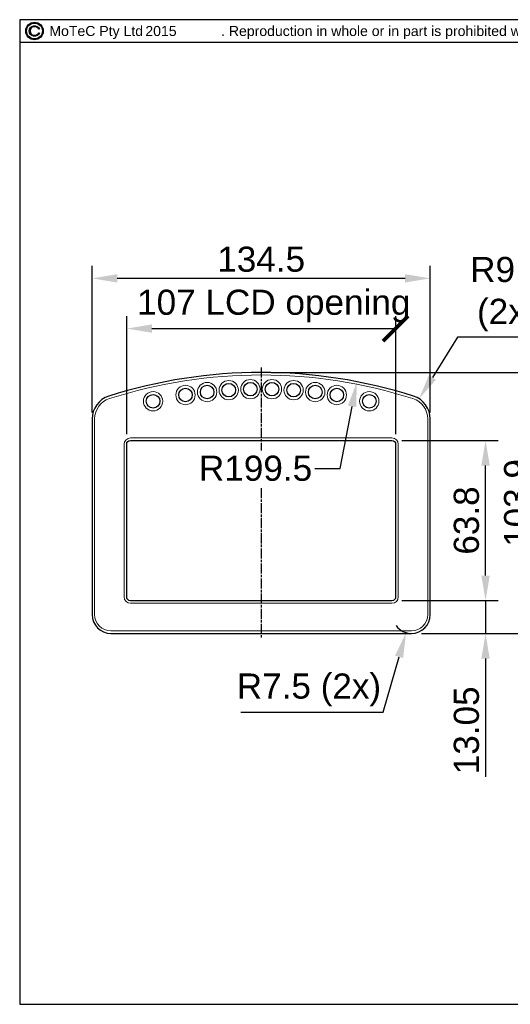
# Model space of a CAD drawing. Extents: x 0 to 283, y 0 to 196.
# Tile 1 of 30: x 0 to 98, y 0 to 196. Entities that reach past the tile are written whole.
import ezdxf
from ezdxf.enums import TextEntityAlignment as Align

# ---------------------------------------------------------------- set-up
doc = ezdxf.new("R2010")
doc.units = 0
doc.linetypes.add('CENTER', pattern=[12, 8, -1, 2, -1])
doc.layers.get('0').update_dxf_attribs({"linetype": 'CONTINUOUS'})
doc.layers.get('DEFPOINTS').update_dxf_attribs({"linetype": 'CONTINUOUS'})
for name, color, linetype in [('BORDER', 3, 'CONTINUOUS'), ('BORDERTEXT', 7, 'CONTINUOUS'), ('CTR', 7, 'CENTER'), ('DIM', 7, 'CONTINUOUS'), ('OL', 1, 'CONTINUOUS')]:
    doc.layers.add(name, color=color, linetype=linetype)
doc.layers.add('OL2', color=7, linetype='CONTINUOUS', lineweight=13)
doc.styles.add('SANSSERIF', font='sanss___.ttf')
doc.dimstyles.new('ISO-25$0', dxfattribs={"dimtxt": 2.5, "dimasz": 2.5, "dimexe": 1.25, "dimexo": 1, "dimgap": 0.6, "dimtad": 1, "dimdec": 1, "dimzin": 9, "dimdsep": 46, "dimtxsty": 'SANSSERIF', "dimcen": 0.75, "dimadec": 1, "dimazin": 0, "dimtfac": 1, "dimtdec": 1, "dimtmove": 0, "dimatfit": 3, "dimfxl": 1, "dimarcsym": 0})
doc.dimstyles.new('ISO-25$4', dxfattribs={"dimtxt": 2.5, "dimasz": 2.5, "dimexe": 1.25, "dimexo": 1, "dimgap": 0.6, "dimtad": 1, "dimtih": 1, "dimtoh": 1, "dimdec": 1, "dimlfac": 4, "dimzin": 1, "dimdsep": 46, "dimtxsty": 'SANSSERIF', "dimcen": 0, "dimadec": 1, "dimazin": 0, "dimtfac": 1, "dimtdec": 1, "dimtofl": 0, "dimtmove": 0, "dimatfit": 3, "dimfxl": 1, "dimarcsym": 0})

# ---------------------------------------------------------------- blocks, each defined once
blk = doc.blocks.new('C_Copyright_logo-a')
blk.add_lwpolyline([(0.89, 0.4, 4.655546), (0.89, -0.4), (1.1, -0.4, -5.694743), (1.1, 0.4)], format="xyb", close=True)
for radius in [1.97, 1.77]:
    blk.add_circle((0, 0), radius)
blk = doc.blocks.new('Prof-A4_Motec_Mech_No-Billhead')
at = {"layer": 'BORDER'}
blk.add_lwpolyline([(0, 0), (283, 0), (283, 196), (0, 196)], close=True, dxfattribs=at)
blk.add_lwpolyline([(0, 191.5), (151.5, 191.5), (151.5, 196)], dxfattribs=at)
at = {"layer": 'BORDER', "xscale": 0.8864939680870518, "yscale": 0.8864939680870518, "zscale": 0.8864939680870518}
blk.add_blockref('C_Copyright_logo-a', (2.95, 193.75), dxfattribs=at)
at = {"layer": 'BORDER', "style": 'SANSSERIF'}
blk.add_text('MoTeC Pty Ltd                    . Reproduction in whole or in part is prohibited without written approval from MoTeC Pty Ltd.', height=2, dxfattribs=at).set_placement((5.9, 193.75), align=Align.MIDDLE_LEFT)
at = {"layer": 'BORDERTEXT', "style": 'SANSSERIF', "flags": 4}
blk.add_attdef('2011', (24.99, 192.75), '', height=2, dxfattribs=at)
at = {"layer": 'BORDERTEXT', "style": 'SANSSERIF'}
blk.add_attdef('-2011', (31.82, 192.75), '', height=2, dxfattribs=at)
at = {"layer": 'BORDERTEXT', "style": 'SANSSERIF', "flags": 4}
for tag, p in [('0.15', (214.38, 18.75)), ('0.5%%D', (229.57, 18.75))]:
    blk.add_attdef(tag, text='', height=2.5, dxfattribs=at).set_placement(p, align=Align.MIDDLE_LEFT)
blk.add_attdef('1:2', text='', height=2.5, dxfattribs=at).set_placement((252.64, 18.75), align=Align.MIDDLE)
at = {"layer": 'BORDERTEXT', "style": 'SANSSERIF'}
for tag, height, p in [('TITLE', 3, (193, 11.25)), ('1of1', 2.5, (248, 5.2)), ('SPU88888', 3.5, (270.5, 5.2)), ('22.12.2011', 2.5, (159.4, 3.75)), ('INT', 2.5, (213.24, 3.75)), ('A', 2.5, (232.48, 3.75))]:
    blk.add_attdef(tag, text='', height=height, dxfattribs=at).set_placement(p, align=Align.MIDDLE)
blk.add_attdef('KMH', text='', height=2.5, dxfattribs=at).set_placement((186.53, 3.75), align=Align.MIDDLE_LEFT)
blk = doc.blocks.new('*D10')
at = {"layer": 'DEFPOINTS', "color": 0, "transparency": 16777216}
for p in [(14.4, 144.51), (14.4, 116.53), (81.65, 116.53)]:
    blk.add_point(p, dxfattribs=at)
at = {"layer": 'DIM', "color": 0, "lineweight": -2, "transparency": 16777216}
for p, q in [((14.4, 117.78), (14.4, 147.01)), ((81.65, 117.78), (81.65, 147.01)), ((76.65, 144.51), (19.4, 144.51))]:
    blk.add_line(p, q, dxfattribs=at)
at = {"layer": 'DIM', "color": 0, "transparency": 16777216}
for points in [[(19.4, 145.34), (19.4, 143.68), (14.4, 144.51)], [(76.65, 145.34), (76.65, 143.68), (81.65, 144.51)]]:
    blk.add_solid(points, dxfattribs=at)
at = {"layer": 'DIM', "color": 0, "transparency": 16777216, "insert": (48.03, 148.29), "char_height": 5, "attachment_point": 5, "style": 'SANSSERIF'}
blk.add_mtext('134.5', dxfattribs=at)
blk = doc.blocks.new('_ArchTick')
at = {"color": 0, "linetype": 'ByBlock', "const_width": 0.15}
blk.add_lwpolyline([(-0.5, -0.5), (0.5, 0.5)], dxfattribs=at)
blk = doc.blocks.new('*D11')
at = {"layer": 'DEFPOINTS', "color": 0, "transparency": 16777216}
for p in [(74.78, 134.51), (21.28, 111.5), (74.78, 111.5)]:
    blk.add_point(p, dxfattribs=at)
at = {"layer": 'DIM', "color": 0, "lineweight": -2, "transparency": 16777216}
for p, q in [((21.28, 113.5), (21.28, 137.01)), ((74.78, 113.5), (74.78, 137.01)), ((26.28, 134.51), (74.78, 134.51))]:
    blk.add_line(p, q, dxfattribs=at)
at = {"layer": 'DIM', "color": 0, "transparency": 16777216}
blk.add_solid([(26.28, 135.34), (26.28, 133.68), (21.28, 134.51)], dxfattribs=at)
at = {"layer": 'DIM', "color": 0, "lineweight": -2, "transparency": 16777216, "xscale": 5, "yscale": 5, "zscale": 5}
blk.add_blockref('_ArchTick', (74.78, 134.51), dxfattribs=at)
at = {"layer": 'DIM', "color": 0, "transparency": 16777216, "insert": (50.53, 139), "char_height": 5, "attachment_point": 5, "style": 'SANSSERIF'}
blk.add_mtext('107 LCD opening', dxfattribs=at)
blk = doc.blocks.new('*D12')
at = {"layer": 'DEFPOINTS', "color": 0, "transparency": 16777216}
for p in [(74.03, 80.35), (77.9, 73.82), (92.65, 73.82)]:
    blk.add_point(p, dxfattribs=at)
at = {"layer": 'DIM', "color": 0, "lineweight": -2, "transparency": 16777216}
for p, q in [((92.65, 85.35), (92.65, 90.35)), ((76.03, 80.35), (95.15, 80.35)), ((92.65, 80.35), (92.65, 73.82)), ((79.9, 73.82), (95.15, 73.82)), ((92.65, 68.82), (92.65, 45.25))]:
    blk.add_line(p, q, dxfattribs=at)
at = {"layer": 'DIM', "color": 0, "transparency": 16777216}
for points in [[(91.82, 85.35), (93.49, 85.35), (92.65, 80.35)], [(91.82, 68.82), (93.49, 68.82), (92.65, 73.82)]]:
    blk.add_solid(points, dxfattribs=at)
at = {"layer": 'DIM', "color": 0, "transparency": 16777216, "insert": (88.87, 54.54), "char_height": 5, "attachment_point": 5, "rotation": 90, "style": 'SANSSERIF'}
blk.add_mtext('13.05', dxfattribs=at)
blk = doc.blocks.new('*D13')
at = {"layer": 'DEFPOINTS', "color": 0, "transparency": 16777216}
for p in [(74.03, 112.25), (92.65, 112.25), (74.03, 80.35)]:
    blk.add_point(p, dxfattribs=at)
at = {"layer": 'DIM', "color": 0, "lineweight": -2, "transparency": 16777216}
for p, q in [((76.03, 112.25), (95.15, 112.25)), ((92.65, 85.35), (92.65, 107.25)), ((76.03, 80.35), (95.15, 80.35))]:
    blk.add_line(p, q, dxfattribs=at)
at = {"layer": 'DIM', "color": 0, "transparency": 16777216}
for points in [[(91.82, 107.25), (93.49, 107.25), (92.65, 112.25)], [(91.82, 85.35), (93.49, 85.35), (92.65, 80.35)]]:
    blk.add_solid(points, dxfattribs=at)
at = {"layer": 'DIM', "color": 0, "transparency": 16777216, "insert": (88.87, 96.3), "char_height": 5, "attachment_point": 5, "rotation": 90, "style": 'SANSSERIF'}
blk.add_mtext('63.8', dxfattribs=at)
blk = doc.blocks.new('*D14')
at = {"layer": 'DEFPOINTS', "color": 0, "transparency": 16777216}
for p in [(48.03, 125.77), (102.65, 125.77), (77.9, 73.82)]:
    blk.add_point(p, dxfattribs=at)
at = {"layer": 'DIM', "color": 0, "lineweight": -2, "transparency": 16777216}
for p, q in [((50.03, 125.77), (105.15, 125.77)), ((102.65, 78.82), (102.65, 120.77)), ((79.9, 73.82), (105.15, 73.82))]:
    blk.add_line(p, q, dxfattribs=at)
at = {"layer": 'DIM', "color": 0, "transparency": 16777216}
for points in [[(101.82, 120.77), (103.49, 120.77), (102.65, 125.77)], [(101.82, 78.82), (103.49, 78.82), (102.65, 73.82)]]:
    blk.add_solid(points, dxfattribs=at)
at = {"layer": 'DIM', "color": 0, "transparency": 16777216, "insert": (98.87, 99.8), "char_height": 5, "attachment_point": 5, "rotation": 90, "style": 'SANSSERIF'}
blk.add_mtext('103.9', dxfattribs=at)
blk = doc.blocks.new('*D24')
at = {"layer": 'DEFPOINTS', "color": 0, "transparency": 16777216}
for p in [(67.06, 123.94), (48.03, 26.02)]:
    blk.add_point(p, dxfattribs=at)
at = {"layer": 'DIM', "color": 0, "lineweight": -2, "transparency": 16777216}
for p, q in [((63.71, 106.68), (66.11, 119.03)), ((58.71, 106.68), (63.71, 106.68))]:
    blk.add_line(p, q, dxfattribs=at)
at = {"layer": 'DIM', "color": 0, "transparency": 16777216}
blk.add_solid([(65.29, 119.19), (66.92, 118.87), (67.06, 123.94)], dxfattribs=at)
at = {"layer": 'DIM', "color": 0, "transparency": 16777216, "insert": (46.91, 106.68), "char_height": 5, "attachment_point": 5, "style": 'SANSSERIF'}
blk.add_mtext('R199.5', dxfattribs=at)
blk = doc.blocks.new('*D25')
at = {"layer": 'DEFPOINTS', "color": 0, "transparency": 16777216}
for p in [(79.43, 120.55), (76.9, 116.53)]:
    blk.add_point(p, dxfattribs=at)
at = {"layer": 'DIM', "color": 0, "lineweight": -2, "transparency": 16777216}
for p, q in [((87.1, 132.77), (82.09, 124.78)), ((103.75, 132.77), (87.1, 132.77))]:
    blk.add_line(p, q, dxfattribs=at)
at = {"layer": 'DIM', "color": 0, "transparency": 16777216}
blk.add_solid([(81.38, 125.23), (82.79, 124.34), (79.43, 120.55)], dxfattribs=at)
at = {"layer": 'DIM', "color": 0, "transparency": 16777216, "insert": (96.97, 141.36), "char_height": 5, "attachment_point": 5, "style": 'SANSSERIF'}
blk.add_mtext('R9.5\\P(2x)', dxfattribs=at)
blk = doc.blocks.new('*D26')
at = {"layer": 'DEFPOINTS', "color": 0, "transparency": 16777216}
for p in [(77.9, 77.57), (76.85, 73.97)]:
    blk.add_point(p, dxfattribs=at)
at = {"layer": 'DIM', "color": 0, "lineweight": -2, "transparency": 16777216}
for p, q in [((72.26, 58.17), (75.46, 69.17)), ((44.01, 58.17), (72.26, 58.17))]:
    blk.add_line(p, q, dxfattribs=at)
blk.add_arc((77.9, 77.57), 3.75, 215.5815, 270, dxfattribs=at)
at = {"layer": 'DIM', "color": 0, "transparency": 16777216}
blk.add_solid([(74.66, 69.4), (76.26, 68.94), (76.85, 73.97)], dxfattribs=at)
at = {"layer": 'DIM', "color": 0, "transparency": 16777216, "insert": (57.53, 62.6), "char_height": 5, "attachment_point": 5, "style": 'SANSSERIF'}
blk.add_mtext('R7.5 (2x)', dxfattribs=at)

msp = doc.modelspace()

# ---------------------------------------------------------------- linework, layer by layer
at = {"layer": 'CTR', "ltscale": 0.25}
for p, q in [((48.0274, 126.7724), (48.0274, 110.2149)), ((48.0274, 102.7546), (48.0274, 72.8224))]:
    msp.add_line(p, q, dxfattribs=at)
at = {"layer": 'OL'}
for points in [[(18.1524, 73.8224), (77.9024, 73.8224, 0.41421356), (81.6524, 77.5724), (81.6524, 116.5278, 0.32639239), (78.3461, 121.0531, 0.15565581), (17.7086, 121.0531, 0.32639239), (14.4024, 116.5278), (14.4024, 77.5724, 0.41421356)], [(74.0274, 80.3474), (22.0274, 80.3474, -0.41421356), (21.2774, 81.0974), (21.2774, 111.4974, -0.41421356), (22.0274, 112.2474), (74.0274, 112.2474, -0.41421356), (74.7774, 111.4974), (74.7774, 81.0974, -0.41421356)]]:
    msp.add_lwpolyline(points, format="xyb", close=True, dxfattribs=at)
for centre in [(41.5774, 122.2565), (45.8774, 122.4484), (50.1774, 122.4484), (54.4774, 122.2565), (32.9774, 121.2909), (37.2774, 121.8714), (58.7774, 121.8714), (63.0774, 121.2909), (26.5274, 120.0455), (69.5274, 120.0455)]:
    msp.add_circle(centre, 1.35, dxfattribs=at)
at = {"layer": 'OL2'}
for points in [[(18.1524, 74.3224), (77.9024, 74.3224, 0.41421356), (81.1524, 77.5724), (81.1524, 116.5278, 0.32639239), (78.1941, 120.5767, 0.15565581), (17.8606, 120.5767, 0.32639239), (14.9024, 116.5278), (14.9024, 77.5724, 0.41421356)], [(74.0274, 79.8474), (22.0274, 79.8474, -0.41421356), (20.7774, 81.0974), (20.7774, 111.4974, -0.41421356), (22.0274, 112.7474), (74.0274, 112.7474, -0.41421356), (75.2774, 111.4974), (75.2774, 81.0974, -0.41421356)]]:
    msp.add_lwpolyline(points, format="xyb", close=True, dxfattribs=at)
for centre in [(37.2774, 121.8714), (41.5774, 122.2565), (45.8774, 122.4484), (50.1774, 122.4484), (54.4774, 122.2565), (58.7774, 121.8714), (26.5274, 120.0455), (32.9774, 121.2909), (63.0774, 121.2909), (69.5274, 120.0455)]:
    msp.add_circle(centre, 1.925, dxfattribs=at)

# ---------------------------------------------------------------- block references
at = {"layer": 'DIM'}
ref = msp.add_blockref('Prof-A4_Motec_Mech_No-Billhead', (0, 0), dxfattribs=at)
ref.add_attrib('2011', '2015', (24.9942, 192.75), dxfattribs={"layer": 'BORDERTEXT', "height": 2, "style": 'SANSSERIF'})

# ---------------------------------------------------------------- dimensions: what is measured, and where the dimension line sits
dim = msp.add_linear_dim(base=(14.4024, 144.5112), p1=(81.6524, 116.5278), p2=(14.4024, 116.5278), dimstyle='ISO-25$0', override={"dimscale": 2, "dimexo": 0.625, "dimlfac": 2, "dimtfill": 0}, dxfattribs=at)
dim.commit()
dim.dimension.update_dxf_attribs({"geometry": '*D10', "text_midpoint": (48.0274, 148.2901)})
dim = msp.add_linear_dim(base=(74.7774, 134.5112), p1=(21.2774, 111.4974), p2=(74.7774, 111.4974), text='<> LCD opening', dimstyle='ISO-25$0', override={"dimscale": 2, "dimlfac": 2, "dimblk2": 'ArchTick', "dimsah": 1}, dxfattribs=at)
dim.commit()
dim.dimension.update_dxf_attribs({"geometry": '*D11', "text_midpoint": (50.5274, 134.5112), "dimtype": 160})
dim = msp.add_radius_dim(center=(76.9024, 116.5278), mpoint=(79.4285, 120.5504), text='<>\\P(2x)', dimstyle='ISO-25$4', override={"dimscale": 2, "dimlfac": 2}, dxfattribs=at)
dim.commit()
dim.dimension.update_dxf_attribs({"geometry": '*D25', "text_midpoint": (96.9667, 132.7674), "dimtype": 164})
for base, p1, p2, override, picture, middle in [((102.6524, 125.7724), (77.9024, 73.8224), (48.0274, 125.7724), {"dimscale": 2, "dimlfac": 2}, '*D14', (98.8735, 99.7974)), ((92.6524, 112.2474), (74.0274, 80.3474), (74.0274, 112.2474), {"dimscale": 2, "dimlfac": 2}, '*D13', (88.8735, 96.2974)), ((92.6524, 73.8224), (74.0274, 80.3474), (77.9024, 73.8224), {"dimscale": 2, "dimdec": 2, "dimlfac": 2}, '*D12', (88.8735, 54.536))]:
    dim = msp.add_linear_dim(base=base, p1=p1, p2=p2, angle=90, dimstyle='ISO-25$0', override=override, dxfattribs=at)
    dim.commit()
    dim.dimension.update_dxf_attribs({"geometry": picture, "text_midpoint": middle})
dim = msp.add_radius_dim(center=(48.0274, 26.0224), mpoint=(67.0599, 123.9398), dimstyle='ISO-25$4', override={"dimscale": 2, "dimlfac": 2}, dxfattribs=at)
dim.commit()
dim.dimension.update_dxf_attribs({"geometry": '*D24', "text_midpoint": (46.9092, 106.6842), "dimtype": 164})
dim = msp.add_radius_dim(center=(77.9024, 77.5724), mpoint=(76.8548, 73.9717), text='<> (2x)', dimstyle='ISO-25$4', override={"dimscale": 2, "dimlfac": 2}, dxfattribs=at)
dim.commit()
dim.dimension.update_dxf_attribs({"geometry": '*D26', "text_midpoint": (57.5345, 62.5965)})

doc.saveas('drawing.dxf')
